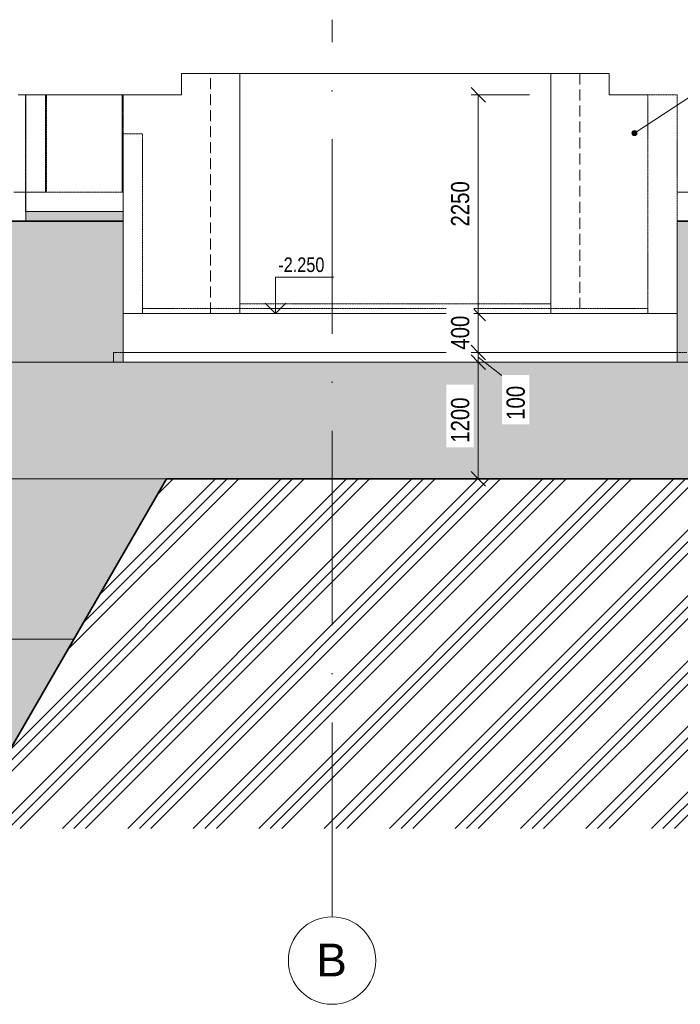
# Model space of a CAD drawing. Header units: millimetres. Extents: x 52781 to 270224, y -9967 to 33961.
# Tile 14 of 19: x 221129 to 227927, y -9358 to 773. Entities that reach past the tile are written whole.
import ezdxf

# ---------------------------------------------------------------- set-up
doc = ezdxf.new("R2010")
doc.units = ezdxf.units.MM
for name, pattern in [('B_CARA_05', [4, 3, -1]), ('Skryté 1_5', [165, 112.5, -52.5]), ('Čerchovaná 10mm', [1350, 750, -300, 0, -300]), ('Čerchovaná 20mm', [3000, 2000, -500, 0, -500]), ('Čárkovaná 3mm_mezera 1_5', [337.5, 225, -112.5])]:
    doc.linetypes.add(name, pattern=pattern)
for name, color, linetype, lineweight in [('CA_KOTY', 3, 'Continuous', 9), ('CA_KOTY-75', 3, 'Continuous', 9), ('CA_NEVHRA', 3, 'Skryté 1_5', 9), ('CA_OSY', 5, 'Continuous', 9), ('CA_PODLAHA', 1, 'Continuous', 35), ('CA_PODLAHA25', 7, 'Continuous', 18), ('CA_POHHRA25', 7, 'Continuous', 13), ('CA_REZY', 1, 'Continuous', 25), ('CA_TEXT25', 7, 'Continuous', 9), ('CA_TEXT35', 62, 'Continuous', 9), ('CA_ZAKLADY5', 1, 'Continuous', 25), ('Terénní útvar', 7, 'Continuous', 13), ('Vzor v řezu', 250, 'Continuous', 18)]:
    doc.layers.add(name, color=color, linetype=linetype, lineweight=lineweight)
doc.styles.add('Arial_2', font='arial.ttf', dxfattribs={"width": 0.8, "height": 150})
doc.styles.add('Arial_3', font='arial.ttf', dxfattribs={"height": 337.5})
doc.styles.add('Arial_4', font='arial.ttf', dxfattribs={"width": 0.8, "height": 187.5})
doc.dimstyles.new('HP_Přímá_-_2_5_mm_Ariel_3', dxfattribs={"dimscale": 304.8, "dimtxt": 191.298637, "dimasz": 0.492126, "dimexe": 0.246063, "dimexo": 0.0625, "dimgap": 0.123031, "dimtad": 1, "dimdec": 0, "dimzin": 0, "dimdsep": 46, "dimtxsty": 'Arial_4', "dimblk1": 'OBLIQUE', "dimblk2": 'OBLIQUE', "dimsah": 1, "dimcen": 0.09, "dimazin": 0, "dimtfac": 1, "dimtdec": 4, "dimtix": 1, "dimtmove": 0, "dimatfit": 3, "dimfxl": 1.722441, "dimfxlon": 1, "dimtvp": 1, "dimtfill": 1, "dimtolj": 1, "dimtzin": 0, "dimarcsym": 2})
doc.dimstyles.new('HP_Přímá_-_2_5_mm_Ariel_4', dxfattribs={"dimscale": 304.8, "dimtxt": 191.298637, "dimasz": 0.492126, "dimexe": 0.246063, "dimexo": 0.0625, "dimgap": 0.123031, "dimtad": 1, "dimdec": 0, "dimzin": 0, "dimdsep": 46, "dimtxsty": 'Arial_4', "dimblk1": 'OBLIQUE', "dimblk2": 'OBLIQUE', "dimsah": 1, "dimcen": 0.09, "dimazin": 0, "dimtfac": 1, "dimtdec": 4, "dimtix": 1, "dimtmove": 1, "dimatfit": 3, "dimfxl": 1.722441, "dimfxlon": 1, "dimtvp": 1, "dimtfill": 1, "dimtolj": 1, "dimtzin": 0, "dimarcsym": 2})

# ---------------------------------------------------------------- blocks, each defined once
blk = doc.blocks.new('Osnova - Bublina osnovy 12mm-4850-Řez F2')
at = {"layer": 'CA_TEXT35'}
blk.add_circle((7750, -8908), 450, dxfattribs=at)
blk = doc.blocks.new('DIMBLOCK117-Řez F2')
at = {"layer": 'CA_KOTY-75'}
for p, q in [((225849, 0), (225774, 75)), ((225849, 0), (225774, 0)), ((225849, 0), (225849, -2250)), ((225849, 0), (225924, -75)), ((225849, 0), (226374, 0)), ((225849, -2250), (225774, -2175)), ((225849, -2250), (225774, -2250)), ((225849, -2250), (225924, -2325)), ((225849, -2250), (226374, -2250))]:
    blk.add_line(p, q, dxfattribs=at)
at = {"layer": 'CA_KOTY-75', "color": 0, "insert": (225568, -1355), "char_height": 187.5, "width": 550.94, "attachment_point": 1, "rotation": 90, "line_spacing_factor": 0.941778, "style": 'Arial_4', "bg_fill": 3, "box_fill_scale": 1.25, "bg_fill_color": 256, "bg_fill_true_color": 13158600, "bg_fill_transparency": 0}
blk.add_mtext('2250', dxfattribs=at)
blk = doc.blocks.new('_Oblique')
at = {"color": 0, "linetype": 'ByBlock', "lineweight": -2}
blk.add_line((-0.5, -0.5), (0.5, 0.5), dxfattribs=at)
blk = doc.blocks.new('DIMBLOCK118-Řez F2')
at = {"layer": 'CA_KOTY-75'}
for p, q in [((225849, -2250), (225774, -2175)), ((225849, -2250), (225774, -2250)), ((225849, -2250), (225849, -2650)), ((225849, -2250), (225924, -2325)), ((225849, -2250), (226374, -2250)), ((225849, -2650), (225774, -2575)), ((225849, -2650), (225774, -2650)), ((225849, -2650), (225924, -2725)), ((225849, -2650), (226374, -2650))]:
    blk.add_line(p, q, dxfattribs=at)
at = {"layer": 'CA_KOTY-75', "color": 0, "insert": (225568, -2622), "char_height": 187.5, "width": 413.21, "attachment_point": 1, "rotation": 90, "line_spacing_factor": 0.941778, "style": 'Arial_4', "bg_fill": 3, "box_fill_scale": 1.25, "bg_fill_color": 256, "bg_fill_true_color": 13158600, "bg_fill_transparency": 0}
blk.add_mtext('400', dxfattribs=at)
blk = doc.blocks.new('DIMBLOCK119-Řez F2')
at = {"layer": 'CA_KOTY-75'}
for p, q in [((225849, -2650), (225774, -2575)), ((225849, -2650), (225774, -2650)), ((225849, -2750), (225774, -2675)), ((225849, -2650), (225849, -2750)), ((225849, -2650), (225924, -2725)), ((225849, -2650), (226374, -2650)), ((226235, -3000), (225849, -2700)), ((225849, -2750), (225774, -2750)), ((225849, -2750), (225924, -2825)), ((225849, -2750), (226374, -2750)), ((226235, -3000), (226235, -3000))]:
    blk.add_line(p, q, dxfattribs=at)
at = {"layer": 'CA_KOTY-75', "color": 0, "insert": (226139, -3344), "char_height": 187.5, "width": 413.21, "attachment_point": 1, "rotation": 90, "line_spacing_factor": 0.941778, "style": 'Arial_4', "bg_fill": 3, "box_fill_scale": 1.25, "bg_fill_color": 256, "bg_fill_true_color": 13158600, "bg_fill_transparency": 0}
blk.add_mtext('100', dxfattribs=at)
blk = doc.blocks.new('DIMBLOCK120-Řez F2')
at = {"layer": 'CA_KOTY-75'}
for p, q in [((225849, -2750), (225774, -2675)), ((225849, -2750), (225774, -2750)), ((225849, -2750), (225849, -3950)), ((225849, -2750), (225924, -2825)), ((225849, -2750), (226374, -2750)), ((225849, -3950), (225774, -3875)), ((225849, -3950), (225774, -3950)), ((225849, -3950), (225924, -4025)), ((225849, -3950), (226374, -3950))]:
    blk.add_line(p, q, dxfattribs=at)
at = {"layer": 'CA_KOTY-75', "color": 0, "insert": (225568, -3580), "char_height": 187.5, "width": 550.94, "attachment_point": 1, "rotation": 90, "line_spacing_factor": 0.941778, "style": 'Arial_4', "bg_fill": 3, "box_fill_scale": 1.25, "bg_fill_color": 256, "bg_fill_true_color": 13158600, "bg_fill_transparency": 0}
blk.add_mtext('1200', dxfattribs=at)
blk = doc.blocks.new('Výškové kóty - Nohoře-517394-Řez F2')
at = {"layer": 'CA_KOTY'}
for p, q in [((14109, -4625), (13509, -4625)), ((14109, -5000), (14109, -4625)), ((14109, -5000), (14003, -4894)), ((14109, -5000), (14215, -4894))]:
    blk.add_line(p, q, dxfattribs=at)

msp = doc.modelspace()

# ---------------------------------------------------------------- hatches: boundary and pattern name
at = {"layer": 'CA_TEXT25'}
h = msp.add_hatch(color=256, dxfattribs=at)
edge = h.paths.add_edge_path()
edge.add_arc((227455.4, -393.2), 26.3, 0, 360)
at = {"layer": 'Terénní útvar', "lineweight": 9}
h = msp.add_hatch(dxfattribs=at)
h.set_pattern_fill('FP_4', color=10, style=0, pattern_type=2)
h.set_pattern_definition([(50, (216047.55, 6344.4), (546.553, -47.817), [57.15, -628.65]), (355, (216047.55, 6344.4), (-105.728, 573.17), [45.72, -502.92]), (100.451, (216093.1, 6340.4), (440.828, 525.35), [48.57, -534.27]), (46.184, (216047.55, 6496.8), (813.237, -126.128), [85.725, -942.975]), (96.636, (216115.3, 6486.3), (712.207, 742.283), [72.855, -801.405]), (351.184, (216047.55, 6496.8), (712.215, 742.276), [68.58, -754.38]), (21, (216123.75, 6458.7), (454.843, -306.796), [57.15, -628.65]), (326, (216123.75, 6458.7), (185.406, 552.564), [45.72, -502.92]), (71.451, (216161.66, 6433.13), (640.251, 245.764), [48.57, -534.27]), (37.5, (216047.55, 6344.4), (9.2664, 253.665), [25.146, -471.678, 25.146, -485.394, -504.825]), (37.5, (216047.55, 6344.4), (9.2664, 253.665), [-1007.364, 25.146, -479.679]), (7.5, (216047.55, 6344.4), (200.4594, 300.5414), [25.146, -265.938, 25.146, -460.248, -192.405]), (7.5, (216047.55, 6344.4), (200.4594, 300.5414), [-776.478, 25.146, -167.259]), (327.5, (215877.63, 6344.4), (406.7728, -17.1864), [25.146, -165.354, 25.146, -569.214, -788.67]), (327.5, (215877.63, 6344.4), (406.7728, -17.1864), [-784.86, 25.146, -763.524]), (317.5, (215801.43, 6344.4), (444.388, 76.2803), [25.146, -222.504, 25.146, -369.57, -560.07]), (317.5, (215801.43, 6344.4), (444.388, 76.2803), [-642.366, 25.146, -534.924])])
h.paths.add_polyline_path([(220320.7, -6800), (220993.7, -6800), (222639.1, -3950), (228618.8, -3950), (229943.8, -1300), (227893.8, -1300), (227893.8, -2750), (222193.7, -2750), (222193.7, -1200), (221193.8, -1200), (221193.8, -1300), (220393.7, -1300), (220393.7, -5600), (216893.7, -5600), (216893.7, -1300), (212785.1, -1300), (216293.7, -6800)])
at = {"layer": 'Vzor v řezu', "lineweight": 9}
h = msp.add_hatch(dxfattribs=at)
h.set_pattern_fill('FP_3', color=10, style=0, pattern_type=2)
h.set_pattern_definition([(45, (216047.55, 6344.4), (-336.76, 336.76), []), (45, (216166.6, 6344.4), (0, 673.519), []), (45, (215928.5, 6344.4), (0, 673.519), [])])
h.paths.add_polyline_path([(209456.3, -7548), (231185, -7548), (231185, -1300), (229943.8, -1300), (228618.8, -3950), (222639.1, -3950), (220993.7, -6800), (216293.7, -6800), (212785.1, -1300), (211153.7, -1300), (211153.7, -1140), (210783.7, -1140), (210783.7, -276.9), (210123.1, -263.8), (209456.3, -246.4), (209456.3, -4951.7)])

# ---------------------------------------------------------------- linework, layer by layer
at = {"layer": 'CA_KOTY'}
for p, q in [((223577.6, -2250), (223831.1, -2250)), ((223831.1, -2250), (223761.7, -2250))]:
    msp.add_line(p, q, dxfattribs=at)
at = {"layer": 'CA_NEVHRA'}
for p, q in [((223093.8, -2250), (223093.8, 220)), ((226893.8, 220), (226893.8, -2250)), ((222183.8, 0), (222183.7, 0)), ((222193.7, -1000), (222193.7, 0)), ((223393.8, -2250), (223393.8, -2200)), ((226593.8, -2200), (226593.8, -2250))]:
    msp.add_line(p, q, dxfattribs=at)
at = {"layer": 'CA_OSY', "linetype": 'Čerchovaná 20mm'}
msp.add_line((224343.7, -8458), (224343.7, 773.2), dxfattribs=at)
at = {"layer": 'CA_OSY', "linetype": 'Čerchovaná 10mm'}
msp.add_line((208964.4, 0), (222227.7, 0), dxfattribs=at)
at = {"layer": 'CA_PODLAHA', "linetype": 'B_CARA_05', "lineweight": 9}
for p, q in [((227593.8, -2200), (222393.8, -2200)), ((222393.8, -2200), (222393.8, -2250)), ((227593.8, -2250), (227593.8, -2200)), ((222393.8, -2250), (227593.8, -2250)), ((227993.8, -2650), (222093.8, -2650)), ((222093.8, -2650), (222093.8, -2750)), ((222093.8, -2750), (227993.8, -2750))]:
    msp.add_line(p, q, dxfattribs=at)
at = {"layer": 'CA_PODLAHA25', "linetype": 'B_CARA_05', "lineweight": 9}
msp.add_line((223393.8, -2150), (226593.8, -2150), dxfattribs=at)
at = {"layer": 'CA_POHHRA25', "lineweight": 18}
for p, q in [((227193.8, 220), (222793.8, 220)), ((222793.8, 220), (222793.8, 0)), ((223393.8, -2200), (223393.8, 220)), ((226593.8, 220), (226593.8, -2200)), ((227193.8, 0), (227193.8, 220)), ((222183.7, 0), (221403.8, 0)), ((222183.7, -1000), (222183.7, 0)), ((222793.8, 0), (222193.8, 0)), ((227593.8, 0), (227193.8, 0)), ((229218.8, -2750), (220393.7, -2750)), ((222639.1, -3950), (220393.7, -3950)), ((221686.5, -5600), (215528.2, -5600))]:
    msp.add_line(p, q, dxfattribs=at)
at = {"layer": 'CA_POHHRA25', "linetype": 'Čárkovaná 3mm_mezera 1_5', "lineweight": 18}
for p, q in [((220393.7, -1000), (221193.8, -1000)), ((227893.8, -1000), (231185, -1000))]:
    msp.add_line(p, q, dxfattribs=at)
at = {"layer": 'CA_REZY', "linetype": 'B_CARA_05', "lineweight": 9}
for p, q in [((221403.8, 0), (221189.8, 0)), ((221189.8, 0), (221189.8, -1200)), ((221193.8, 0), (221193.8, -1000)), ((221193.8, -1200), (221193.8, 0)), ((221393.8, -1000), (221393.8, 0)), ((221393.8, 0), (221393.8, -1000)), ((221403.8, -1000), (221403.8, 0)), ((222193.8, 0), (222183.8, 0)), ((222183.8, 0), (222183.8, -1000)), ((222193.8, -1000), (222193.8, 0)), ((227893.8, 0), (227593.8, 0)), ((227593.8, 0), (227593.8, -2250)), ((227893.8, -2250), (227893.8, 0)), ((222193.8, -400), (222193.8, -2250)), ((222393.8, -400), (222193.8, -400)), ((222393.8, -2250), (222393.8, -400)), ((221193.8, -1000), (221403.8, -1000)), ((222183.8, -1000), (222193.8, -1000)), ((221189.8, -1200), (221193.8, -1200)), ((222193.8, -2250), (222393.8, -2250)), ((227593.8, -2250), (227893.8, -2250))]:
    msp.add_line(p, q, dxfattribs=at)
at = {"layer": 'CA_REZY', "lineweight": 35}
for p, q in [((220393.7, -1300), (222193.7, -1300)), ((227893.8, -1300), (231185, -1300)), ((220993.7, -6800), (222639.1, -3950)), ((222639.1, -3950), (228618.8, -3950))]:
    msp.add_line(p, q, dxfattribs=at)
at = {"layer": 'CA_TEXT25', "color": 10}
msp.add_line((227455.4, -393.2), (228293.7, 154), dxfattribs=at)
msp.add_circle((227455.4, -393.2), 26.3, dxfattribs=at)
at = {"layer": 'CA_ZAKLADY5', "linetype": 'B_CARA_05', "lineweight": 9}
for p, q in [((222193.7, -1000), (221193.8, -1000)), ((221193.8, -1000), (221193.8, -1200)), ((222193.7, -1200), (222193.7, -1000)), ((221193.8, -1200), (222193.7, -1200)), ((227893.8, -2250), (222193.8, -2250)), ((222193.8, -2250), (222193.8, -2650)), ((227893.8, -2650), (227893.8, -2250)), ((222193.8, -2650), (227893.8, -2650))]:
    msp.add_line(p, q, dxfattribs=at)
at = {"layer": 'Terénní útvar', "color": 250, "lineweight": 18}
for p, q in [((222193.7, -1200), (221193.8, -1200)), ((221193.8, -1200), (221193.8, -1300)), ((222193.7, -2750), (222193.7, -1200)), ((221193.8, -1300), (220393.7, -1300)), ((229943.8, -1300), (227893.8, -1300)), ((227893.8, -1300), (227893.8, -2750)), ((227893.8, -2750), (222193.7, -2750)), ((222639.1, -3950), (220993.7, -6800)), ((220993.7, -6800), (222639.1, -3950)), ((228618.8, -3950), (222639.1, -3950)), ((222639.1, -3950), (228618.8, -3950))]:
    msp.add_line(p, q, dxfattribs=at)

# ---------------------------------------------------------------- block references
at = {"layer": 'CA_KOTY', "extrusion": (0, 0, -1)}
msp.add_blockref('Výškové kóty - Nohoře-517394-Řez F2', (-237870.6, 2750), dxfattribs=at)
at = {"layer": 'CA_TEXT35'}
msp.add_blockref('Osnova - Bublina osnovy 12mm-4850-Řez F2', (216593.8, 0), dxfattribs=at)

# ---------------------------------------------------------------- texts
at = {"layer": 'CA_KOTY', "insert": (223790, -1673.2), "char_height": 150, "width": 561.935, "attachment_point": 1, "line_spacing_factor": 0.941778, "style": 'Arial_2'}
msp.add_mtext('-2.250', dxfattribs=at)

# ---------------------------------------------------------------- next in the draw order: texts
at = {"layer": 'CA_TEXT35', "insert": (224182.4, -8733.6), "char_height": 337.5, "width": 384.81, "attachment_point": 1, "style": 'Arial_3', "bg_fill": 3, "box_fill_scale": 1.25, "bg_fill_color": 256, "bg_fill_true_color": 13158600, "bg_fill_transparency": 0}
msp.add_mtext('\\fArial|b0|i0|c238|p34|;B', dxfattribs=at)

# ---------------------------------------------------------------- next in the draw order: dimensions: what is measured, and where the dimension line sits
at = {"layer": 'CA_KOTY'}
dim = msp.add_linear_dim(base=(225849, -2250), p1=(226374, 0), p2=(226374, -2250), angle=90, dimstyle='HP_Přímá_-_2_5_mm_Ariel_3', override={"dimpost": '<>', "dimfxl": 2250}, dxfattribs=at)
dim.commit()
dim.dimension.update_dxf_attribs({"geometry": 'DIMBLOCK117-Řez F2', "text_midpoint": (225715.7, -1125)})

# ---------------------------------------------------------------- next in the draw order: dimensions: what is measured, and where the dimension line sits
dim = msp.add_linear_dim(base=(225849, -2650), p1=(226374, -2250), p2=(226374, -2650), angle=90, dimstyle='HP_Přímá_-_2_5_mm_Ariel_3', override={"dimpost": '<>', "dimfxl": 400}, dxfattribs=at)
dim.commit()
dim.dimension.update_dxf_attribs({"geometry": 'DIMBLOCK118-Řez F2', "text_midpoint": (225715.7, -2450)})

# ---------------------------------------------------------------- next in the draw order: dimensions: what is measured, and where the dimension line sits
dim = msp.add_linear_dim(base=(225849, -2750), p1=(226374, -2650), p2=(226374, -2750), angle=90, dimstyle='HP_Přímá_-_2_5_mm_Ariel_4', override={"dimpost": '<>', "dimfxl": 100}, dxfattribs=at)
dim.commit()
dim.dimension.update_dxf_attribs({"geometry": 'DIMBLOCK119-Řez F2', "text_midpoint": (226264, -3137.6), "dimtype": 160, "text_rotation": 90})

# ---------------------------------------------------------------- next in the draw order: dimensions: what is measured, and where the dimension line sits
dim = msp.add_linear_dim(base=(225849, -3950), p1=(226374, -2750), p2=(226374, -3950), angle=90, dimstyle='HP_Přímá_-_2_5_mm_Ariel_3', override={"dimpost": '<>', "dimfxl": 1200}, dxfattribs=at)
dim.commit()
dim.dimension.update_dxf_attribs({"geometry": 'DIMBLOCK120-Řez F2', "text_midpoint": (225715.7, -3350)})

# ---------------------------------------------------------------- next in the draw order: linework, layer by layer
msp.add_line((225042.7, -3950), (229337.6, -3950), dxfattribs=at)

doc.saveas('drawing.dxf')
